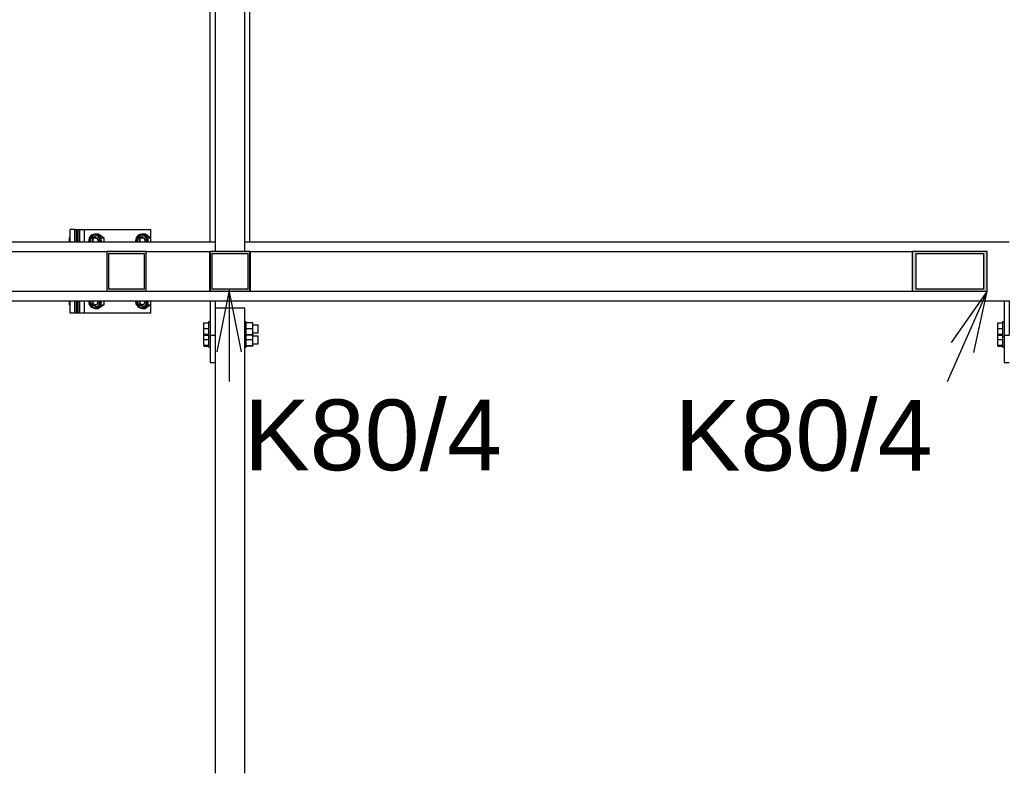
# Model space of a CAD drawing. Header units: millimetres. Extents: x -32861 to 254386, y 0 to 15445.
# Tile 56 of 67: x 198568 to 200565, y 748 to 2275. Entities that reach past the tile are written whole.
import ezdxf

# ---------------------------------------------------------------- set-up
doc = ezdxf.new("R2010")
doc.units = ezdxf.units.MM
doc.styles.add('Arial', font='ARIAL.TTF', dxfattribs={"height": 0.2})

# ---------------------------------------------------------------- blocks, each defined once
blk = doc.blocks.new('Bolt-52523 - 31073')
at = {"color": 7}
for p, q in [((200551.8, 1660.8), (200561.8, 1660.8)), ((200551.8, 1636.9), (200551.8, 1660.8)), ((200561.8, 1611.3), (200561.8, 1663.4)), ((200561.8, 1663.4), (200564.8, 1663.4)), ((200634.8, 1663.4), (200637.8, 1663.4)), ((200637.8, 1611.3), (200637.8, 1663.4)), ((200650.8, 1660.8), (200637.8, 1660.8)), ((200650.8, 1636.9), (200650.8, 1660.8)), ((200551.8, 1649.3), (200561.8, 1649.3)), ((200637.8, 1649.3), (200650.8, 1649.3)), ((200650.8, 1656.4), (200661.8, 1656.4)), ((200650.8, 1640.4), (200661.8, 1640.4)), ((200661.8, 1640.4), (200661.8, 1656.4)), ((200561.8, 1636.9), (200551.8, 1636.9)), ((200551.8, 1636.9), (200551.8, 1636)), ((200551.8, 1636), (200561.8, 1636)), ((200551.8, 1614.7), (200551.8, 1636)), ((200551.8, 1627.1), (200561.8, 1627.1)), ((200561.8, 1633.5), (200564.8, 1633.5)), ((200634.8, 1633.5), (200637.8, 1633.5)), ((200637.8, 1636.9), (200650.8, 1636.9)), ((200650.8, 1636), (200637.8, 1636)), ((200637.8, 1627.1), (200650.8, 1627.1)), ((200650.8, 1636.9), (200650.8, 1636)), ((200650.8, 1614.7), (200650.8, 1636)), ((200650.8, 1634.2), (200661.8, 1634.2)), ((200650.8, 1618.3), (200661.8, 1618.3)), ((200661.8, 1618.3), (200661.8, 1634.2)), ((200561.8, 1614.7), (200551.8, 1614.7)), ((200551.8, 1614.7), (200551.8, 1613.8)), ((200551.8, 1613.8), (200561.8, 1613.8)), ((200561.8, 1611.3), (200564.8, 1611.3)), ((200634.8, 1611.3), (200637.8, 1611.3)), ((200637.8, 1614.7), (200650.8, 1614.7)), ((200650.8, 1613.8), (200637.8, 1613.8)), ((200650.8, 1614.7), (200650.8, 1613.8))]:
    blk.add_line(p, q, dxfattribs=at)
blk = doc.blocks.new('Part-52522 - 31073')
at = {"color": 7}
for p, q in [((200564.8, 1705.4), (200564.8, 1580.5)), ((200564.8, 1705.4), (200574.8, 1705.4)), ((200574.8, 1705.4), (200574.8, 1635.9)), ((200564.8, 1635.9), (200574.8, 1635.9)), ((200564.8, 1580.5), (200574.8, 1580.5))]:
    blk.add_line(p, q, dxfattribs=at)
blk = doc.blocks.new('Part-31361 - 31073')
at = {"color": 7}
for p, q in [((198680.8, 1825.3), (198680.8, 1850.3)), ((198680.8, 1850.3), (198683.9, 1850.3)), ((198683.9, 1825.3), (198683.9, 1850.3)), ((198680.8, 1680.3), (198680.8, 1705.3)), ((198683.9, 1680.3), (198683.9, 1705.3)), ((198683.9, 1680.3), (198680.8, 1680.3))]:
    blk.add_line(p, q, dxfattribs=at)
blk = doc.blocks.new('Part-31366 - 31073')
at = {"color": 7}
for p, q in [((198683.9, 1825.3), (198683.9, 1850.3)), ((198683.9, 1850.3), (198686.9, 1850.3)), ((198686.9, 1825.3), (198686.9, 1850.3)), ((198683.9, 1680.3), (198683.9, 1705.3)), ((198686.9, 1680.3), (198686.9, 1705.3)), ((198686.9, 1680.3), (198683.9, 1680.3))]:
    blk.add_line(p, q, dxfattribs=at)
blk = doc.blocks.new('Bolt-31367 - 31073')
at = {"color": 7}
for p, q in [((198713.6, 1838.3), (198709.3, 1832.8)), ((198711.3, 1833.1), (198722, 1840.9)), ((198711.7, 1832.8), (198716.1, 1838.3)), ((198719.6, 1840.3), (198713.6, 1838.3)), ((198716.1, 1838.3), (198722, 1840.3)), ((198717.4, 1833.1), (198728.1, 1840.9)), ((198725.5, 1838.3), (198719.6, 1840.3)), ((198719.6, 1840.3), (198722, 1840.3)), ((198722, 1840.9), (198732.7, 1833.1)), ((198722, 1840.9), (198728.1, 1840.9)), ((198722, 1840.3), (198727.9, 1838.3)), ((198729.9, 1832.8), (198725.5, 1838.3)), ((198727.9, 1838.3), (198732.3, 1832.8)), ((198728.1, 1840.9), (198738.8, 1833.1)), ((198808.7, 1838.3), (198804.3, 1832.8)), ((198806.4, 1833.1), (198817.1, 1840.9)), ((198806.8, 1832.8), (198811.1, 1838.3)), ((198814.6, 1840.3), (198808.7, 1838.3)), ((198811.1, 1838.3), (198817.1, 1840.3)), ((198812.5, 1833.1), (198823.2, 1840.9)), ((198820.6, 1838.3), (198814.6, 1840.3)), ((198814.6, 1840.3), (198817.1, 1840.3)), ((198817.1, 1840.9), (198827.8, 1833.1)), ((198817.1, 1840.9), (198823.2, 1840.9)), ((198817.1, 1840.3), (198823, 1838.3)), ((198824.9, 1832.8), (198820.6, 1838.3)), ((198823, 1838.3), (198827.4, 1832.8)), ((198823.2, 1840.9), (198833.9, 1833.1)), ((198669.2, 1833.1), (198670.5, 1834)), ((198669.2, 1825.3), (198669.2, 1833.1)), ((198669.2, 1833.1), (198670.5, 1833.1)), ((198669.9, 1825.3), (198670.5, 1827.9)), ((198709.3, 1832.8), (198707.7, 1825.3)), ((198710.1, 1825.3), (198711.7, 1832.8)), ((198711.3, 1825.3), (198711.3, 1833.1)), ((198711.3, 1833.1), (198717.4, 1833.1)), ((198712, 1825.3), (198712.4, 1828.2)), ((198712.4, 1828.2), (198713.5, 1830.9)), ((198713.5, 1830.9), (198715.1, 1833)), ((198715.1, 1833), (198717.2, 1834.3)), ((198715.7, 1825.3), (198716.5, 1829.3)), ((198716.5, 1829.3), (198718.8, 1832.2)), ((198717.2, 1834.3), (198719.6, 1834.8)), ((198717.4, 1825.3), (198717.4, 1833.1)), ((198718.8, 1832.2), (198722, 1833.3)), ((198719.6, 1834.8), (198721.9, 1834.3)), ((198719.6, 1833.3), (198722, 1833.3)), ((198721.9, 1834.3), (198724, 1833)), ((198722, 1833.3), (198725.2, 1832.2)), ((198724, 1833), (198725.7, 1830.9)), ((198725.2, 1832.2), (198727.5, 1829.3)), ((198725.7, 1830.9), (198726.7, 1828.2)), ((198726.7, 1828.2), (198727.1, 1825.3)), ((198727.5, 1829.3), (198728.3, 1825.3)), ((198731.4, 1825.3), (198729.9, 1832.8)), ((198732.3, 1832.8), (198733.9, 1825.3)), ((198732.7, 1833.1), (198732.7, 1825.3)), ((198732.7, 1833.1), (198738.8, 1833.1)), ((198738.8, 1833.1), (198738.8, 1825.3)), ((198804.3, 1832.8), (198802.8, 1825.3)), ((198805.2, 1825.3), (198806.8, 1832.8)), ((198806.4, 1825.3), (198806.4, 1833.1)), ((198806.4, 1833.1), (198812.5, 1833.1)), ((198807.1, 1825.3), (198807.5, 1828.2)), ((198807.5, 1828.2), (198808.5, 1830.9)), ((198808.5, 1830.9), (198810.2, 1833)), ((198810.2, 1833), (198812.3, 1834.3)), ((198810.7, 1825.3), (198811.6, 1829.3)), ((198811.6, 1829.3), (198813.9, 1832.2)), ((198812.3, 1834.3), (198814.6, 1834.8)), ((198812.5, 1825.3), (198812.5, 1833.1)), ((198813.9, 1832.2), (198817.1, 1833.3)), ((198814.6, 1834.8), (198817, 1834.3)), ((198814.6, 1833.3), (198817.1, 1833.3)), ((198817, 1834.3), (198819.1, 1833)), ((198817.1, 1833.3), (198820.2, 1832.2)), ((198819.1, 1833), (198820.7, 1830.9)), ((198820.2, 1832.2), (198822.6, 1829.3)), ((198820.7, 1830.9), (198821.8, 1828.2)), ((198821.8, 1828.2), (198822.2, 1825.3)), ((198822.6, 1829.3), (198823.4, 1825.3)), ((198826.5, 1825.3), (198824.9, 1832.8)), ((198827.4, 1832.8), (198829, 1825.3)), ((198827.8, 1833.1), (198827.8, 1825.3)), ((198827.8, 1833.1), (198833.9, 1833.1)), ((198833.9, 1833.1), (198833.9, 1825.3)), ((198669.2, 1697.5), (198669.2, 1705.3)), ((198670.5, 1696.6), (198669.2, 1697.5)), ((198669.2, 1697.5), (198670.5, 1697.5)), ((198670.5, 1702.6), (198669.9, 1705.3)), ((198707.7, 1705.3), (198709.3, 1697.8)), ((198709.3, 1697.8), (198713.6, 1692.3)), ((198711.7, 1697.8), (198710.1, 1705.3)), ((198711.3, 1705.3), (198711.3, 1697.5)), ((198711.3, 1697.5), (198722, 1689.7)), ((198711.3, 1697.5), (198717.4, 1697.5)), ((198716.1, 1692.3), (198711.7, 1697.8)), ((198712.4, 1702.3), (198712, 1705.3)), ((198713.5, 1699.7), (198712.4, 1702.3)), ((198715.1, 1697.6), (198713.5, 1699.7)), ((198717.2, 1696.2), (198715.1, 1697.6)), ((198716.5, 1701.3), (198715.7, 1705.3)), ((198718.8, 1698.4), (198716.5, 1701.3)), ((198717.4, 1697.5), (198717.4, 1705.3)), ((198728.1, 1689.7), (198717.4, 1697.5)), ((198722, 1697.3), (198718.8, 1698.4)), ((198719.6, 1697.3), (198722, 1697.3)), ((198724, 1697.6), (198721.9, 1696.2)), ((198725.2, 1698.4), (198722, 1697.3)), ((198732.7, 1697.5), (198722, 1689.7)), ((198725.7, 1699.7), (198724, 1697.6)), ((198727.5, 1701.3), (198725.2, 1698.4)), ((198725.5, 1692.3), (198729.9, 1697.8)), ((198726.7, 1702.3), (198725.7, 1699.7)), ((198727.1, 1705.3), (198726.7, 1702.3)), ((198728.3, 1705.3), (198727.5, 1701.3)), ((198732.3, 1697.8), (198727.9, 1692.3)), ((198738.8, 1697.5), (198728.1, 1689.7)), ((198729.9, 1697.8), (198731.4, 1705.3)), ((198733.9, 1705.3), (198732.3, 1697.8)), ((198732.7, 1705.3), (198732.7, 1697.5)), ((198732.7, 1697.5), (198738.8, 1697.5)), ((198738.8, 1705.3), (198738.8, 1697.5)), ((198802.8, 1705.3), (198804.3, 1697.8)), ((198804.3, 1697.8), (198808.7, 1692.3)), ((198806.8, 1697.8), (198805.2, 1705.3)), ((198806.4, 1705.3), (198806.4, 1697.5)), ((198806.4, 1697.5), (198817.1, 1689.7)), ((198806.4, 1697.5), (198812.5, 1697.5)), ((198811.1, 1692.3), (198806.8, 1697.8)), ((198807.5, 1702.3), (198807.1, 1705.3)), ((198808.5, 1699.7), (198807.5, 1702.3)), ((198810.2, 1697.6), (198808.5, 1699.7)), ((198812.3, 1696.2), (198810.2, 1697.6)), ((198811.6, 1701.3), (198810.7, 1705.3)), ((198813.9, 1698.4), (198811.6, 1701.3)), ((198812.5, 1697.5), (198812.5, 1705.3)), ((198823.2, 1689.7), (198812.5, 1697.5)), ((198817.1, 1697.3), (198813.9, 1698.4)), ((198814.6, 1697.3), (198817.1, 1697.3)), ((198819.1, 1697.6), (198817, 1696.2)), ((198820.2, 1698.4), (198817.1, 1697.3)), ((198827.8, 1697.5), (198817.1, 1689.7)), ((198820.7, 1699.7), (198819.1, 1697.6)), ((198822.6, 1701.3), (198820.2, 1698.4)), ((198820.6, 1692.3), (198824.9, 1697.8)), ((198821.8, 1702.3), (198820.7, 1699.7)), ((198822.2, 1705.3), (198821.8, 1702.3)), ((198823.4, 1705.3), (198822.6, 1701.3)), ((198827.4, 1697.8), (198823, 1692.3)), ((198833.9, 1697.5), (198823.2, 1689.7)), ((198824.9, 1697.8), (198826.5, 1705.3)), ((198829, 1705.3), (198827.4, 1697.8)), ((198827.8, 1705.3), (198827.8, 1697.5)), ((198827.8, 1697.5), (198833.9, 1697.5)), ((198833.9, 1705.3), (198833.9, 1697.5)), ((198713.6, 1692.3), (198719.6, 1690.3)), ((198722, 1690.3), (198716.1, 1692.3)), ((198719.6, 1695.8), (198717.2, 1696.2)), ((198721.9, 1696.2), (198719.6, 1695.8)), ((198719.6, 1690.3), (198725.5, 1692.3)), ((198719.6, 1690.3), (198722, 1690.3)), ((198727.9, 1692.3), (198722, 1690.3)), ((198722, 1689.7), (198728.1, 1689.7)), ((198808.7, 1692.3), (198814.6, 1690.3)), ((198817.1, 1690.3), (198811.1, 1692.3)), ((198814.6, 1695.8), (198812.3, 1696.2)), ((198817, 1696.2), (198814.6, 1695.8)), ((198814.6, 1690.3), (198820.6, 1692.3)), ((198814.6, 1690.3), (198817.1, 1690.3)), ((198823, 1692.3), (198817.1, 1690.3)), ((198817.1, 1689.7), (198823.2, 1689.7))]:
    blk.add_line(p, q, dxfattribs=at)
blk = doc.blocks.new('Part-31410 - 31073')
at = {"color": 7}
for p, q in [((198686.9, 1825.3), (198686.9, 1850.3)), ((198686.9, 1850.3), (198690, 1850.3)), ((198690, 1825.3), (198690, 1850.3)), ((198686.9, 1680.3), (198686.9, 1705.3)), ((198690, 1680.3), (198690, 1705.3)), ((198690, 1680.3), (198686.9, 1680.3))]:
    blk.add_line(p, q, dxfattribs=at)
blk = doc.blocks.new('Part-31434 - 31073')
at = {"color": 7}
for p, q in [((198690, 1825.3), (198690, 1850.3)), ((198690, 1850.3), (198834.4, 1850.3)), ((198699.8, 1825.3), (198699.8, 1850.3)), ((198834.4, 1825.3), (198834.4, 1850.3)), ((198690, 1680.3), (198690, 1705.3)), ((198699.8, 1680.3), (198699.8, 1705.3)), ((198834.4, 1680.3), (198834.4, 1705.3)), ((198834.4, 1680.3), (198690, 1680.3))]:
    blk.add_line(p, q, dxfattribs=at)
blk = doc.blocks.new('Part-31437 - 31073')
at = {"color": 7}
for p, q in [((198670.5, 1825.3), (198670.5, 1850.3)), ((198680.2, 1850.3), (198670.5, 1850.3)), ((198680.8, 1850.3), (198680.2, 1850.3)), ((198680.2, 1825.3), (198680.2, 1850.3)), ((198670.5, 1680.3), (198670.5, 1705.3)), ((198680.2, 1680.3), (198680.2, 1705.3)), ((198680.2, 1680.3), (198670.5, 1680.3)), ((198680.8, 1680.3), (198680.2, 1680.3))]:
    blk.add_line(p, q, dxfattribs=at)
blk = doc.blocks.new('Part-31597 - 31073')
h = blk.add_hatch(color=6)
h.paths.add_polyline_path([(200530.3, 1805.3), (200378.7, 1805.3), (200378.7, 1725.3), (200530.3, 1725.3)])
h.paths.add_polyline_path([(200386.3, 1729.3), (200386.3, 1801.3), (200522.8, 1801.3), (200522.8, 1729.3)])
at = {"color": 7}
for p, q in [((199035.8, 1805.3), (199035.8, 1725.3)), ((199035.8, 1805.3), (200378.7, 1805.3)), ((200378.7, 1725.3), (200378.7, 1805.3)), ((200530.3, 1805.3), (200378.7, 1805.3)), ((200386.3, 1729.3), (200386.3, 1801.3)), ((200386.3, 1801.3), (200522.8, 1801.3)), ((200522.8, 1801.3), (200522.8, 1729.3)), ((200530.3, 1725.3), (200530.3, 1805.3)), ((199035.8, 1725.3), (200378.7, 1725.3)), ((200378.7, 1725.3), (200530.3, 1725.3)), ((200522.8, 1729.3), (200386.3, 1729.3))]:
    blk.add_line(p, q, dxfattribs=at)
blk = doc.blocks.new('Part-31607 - 31073')
blk.add_hatch(color=6).paths.add_polyline_path([(197610.8, 1805.3), (197467.3, 1805.3), (197467.3, 1801.3), (197603.2, 1801.3), (197603.2, 1729.3), (197467.3, 1729.3), (197467.3, 1725.3), (197610.8, 1725.3)])
at = {"color": 7}
for p, q in [((197610.8, 1805.3), (197467.3, 1805.3)), ((197467.3, 1805.3), (197467.3, 1801.3)), ((197467.3, 1801.3), (197467.3, 1801.3)), ((197467.3, 1729.3), (197467.3, 1801.3)), ((197467.3, 1801.3), (197603.2, 1801.3)), ((197603.2, 1801.3), (197603.2, 1729.3)), ((197610.8, 1805.3), (198744.8, 1805.3)), ((197610.8, 1725.3), (197610.8, 1805.3)), ((198824.8, 1805.3), (198953.8, 1805.3)), ((198953.8, 1725.3), (198953.8, 1805.3)), ((197467.3, 1729.3), (197467.3, 1729.3)), ((197467.3, 1725.3), (197467.3, 1729.3)), ((197603.2, 1729.3), (197467.3, 1729.3)), ((197467.3, 1725.3), (197610.8, 1725.3)), ((197610.8, 1725.3), (198744.8, 1725.3)), ((198824.8, 1725.3), (198953.8, 1725.3))]:
    blk.add_line(p, q, dxfattribs=at)
blk = doc.blocks.new('Part-31892 - 31073')
h = blk.add_hatch(color=6)
h.paths.add_polyline_path([(199024.8, 2779.4), (198964.8, 2779.4), (198964.8, 2691.5), (199024.8, 2691.5)])
h.paths.add_polyline_path([(198968.8, 2697.4), (198968.8, 2773.5), (199020.8, 2773.5), (199020.8, 2697.4)])
at = {"color": 7}
for p, q in [((198964.8, 2779.4), (199024.8, 2779.4)), ((198964.8, 2779.4), (198964.8, 2691.5)), ((199024.8, 2691.5), (199024.8, 2779.4)), ((198968.8, 2697.4), (198968.8, 2773.5)), ((198968.8, 2773.5), (199020.8, 2773.5)), ((199020.8, 2773.5), (199020.8, 2697.4)), ((199020.8, 2697.4), (198968.8, 2697.4)), ((198964.8, 2691.5), (198964.8, 1806.3)), ((198964.8, 2691.5), (199024.8, 2691.5)), ((199024.8, 1806.3), (199024.8, 2691.5)), ((198964.8, 1806.3), (199024.8, 1806.3))]:
    blk.add_line(p, q, dxfattribs=at)
blk = doc.blocks.new('Part-32076 - 31073')
h = blk.add_hatch(color=6)
h.paths.add_polyline_path([(199034.8, 1805.3), (198954.8, 1805.3), (198954.8, 1725.3), (199034.8, 1725.3)])
h.paths.add_polyline_path([(198958.8, 1729.3), (198958.8, 1801.3), (199030.8, 1801.3), (199030.8, 1729.3)])
at = {"color": 7}
for p, q in [((199034.8, 1805.3), (198954.8, 1805.3)), ((198954.8, 1805.3), (198954.8, 1725.3)), ((198958.8, 1729.3), (198958.8, 1801.3)), ((198958.8, 1801.3), (199030.8, 1801.3)), ((199030.8, 1801.3), (199030.8, 1729.3)), ((199034.8, 1725.3), (199034.8, 1805.3)), ((198954.8, 1725.3), (199034.8, 1725.3)), ((199030.8, 1729.3), (198958.8, 1729.3))]:
    blk.add_line(p, q, dxfattribs=at)
blk = doc.blocks.new('Part-32109 - 31073')
at = {"color": 7}
for p, q in [((197509.2, 1825.3), (198964.8, 1825.3)), ((199024.8, 1825.3), (200574.8, 1825.3)), ((197509.2, 1705.3), (198954.8, 1705.3)), ((198964.8, 1705.3), (200564.8, 1705.3))]:
    blk.add_line(p, q, dxfattribs=at)
blk = doc.blocks.new('Part-32140 - 31073')
at = {"color": 7}
for p, q in [((198954.8, 1825.3), (198954.8, 3845.3)), ((199034.8, 1825.3), (199034.8, 3845.3))]:
    blk.add_line(p, q, dxfattribs=at)
blk = doc.blocks.new('Part-52514 - 31073')
at = {"color": 7}
for p, q in [((199024.8, 1690.3), (198964.8, 1690.3)), ((198964.8, 1690.3), (198964.8, 747.7)), ((199024.8, 747.7), (199024.8, 1690.3))]:
    blk.add_line(p, q, dxfattribs=at)
blk = doc.blocks.new('Part-52516 - 31073')
h = blk.add_hatch(color=6)
h.paths.add_polyline_path([(198824.8, 1805.3), (198744.8, 1805.3), (198744.8, 1725.3), (198824.8, 1725.3)])
h.paths.add_polyline_path([(198748.8, 1729.3), (198748.8, 1801.3), (198820.8, 1801.3), (198820.8, 1729.3)])
at = {"color": 7}
for p, q in [((198824.8, 1805.3), (198744.8, 1805.3)), ((198744.8, 1805.3), (198744.8, 1725.3)), ((198748.8, 1729.3), (198748.8, 1801.3)), ((198748.8, 1801.3), (198820.8, 1801.3)), ((198820.8, 1801.3), (198820.8, 1729.3)), ((198824.8, 1725.3), (198824.8, 1805.3)), ((198744.8, 1725.3), (198824.8, 1725.3)), ((198820.8, 1729.3), (198748.8, 1729.3))]:
    blk.add_line(p, q, dxfattribs=at)
blk = doc.blocks.new('Part-52519 - 31073')
at = {"color": 7}
for p, q in [((198954.8, 1705.4), (198954.8, 1580.5)), ((198954.8, 1705.4), (198964.8, 1705.4)), ((198964.8, 1705.4), (198964.8, 1635.9)), ((198954.8, 1635.9), (198964.8, 1635.9)), ((198954.8, 1580.5), (198964.8, 1580.5))]:
    blk.add_line(p, q, dxfattribs=at)
blk = doc.blocks.new('Bolt-52520 - 31073')
at = {"color": 7}
for p, q in [((198941.8, 1660.8), (198951.8, 1660.8)), ((198941.8, 1636.9), (198941.8, 1660.8)), ((198951.8, 1611.3), (198951.8, 1663.4)), ((198951.8, 1663.4), (198954.8, 1663.4)), ((199024.8, 1663.4), (199027.8, 1663.4)), ((199027.8, 1611.3), (199027.8, 1663.4)), ((199040.8, 1660.8), (199027.8, 1660.8)), ((199040.8, 1636.9), (199040.8, 1660.8)), ((198941.8, 1649.3), (198951.8, 1649.3)), ((199027.8, 1649.3), (199040.8, 1649.3)), ((199040.8, 1656.4), (199051.8, 1656.4)), ((199040.8, 1640.4), (199051.8, 1640.4)), ((199051.8, 1640.4), (199051.8, 1656.4)), ((198951.8, 1636.9), (198941.8, 1636.9)), ((198941.8, 1636.9), (198941.8, 1636)), ((198941.8, 1636), (198951.8, 1636)), ((198941.8, 1614.7), (198941.8, 1636)), ((198941.8, 1627.1), (198951.8, 1627.1)), ((198951.8, 1633.5), (198954.8, 1633.5)), ((199024.8, 1633.5), (199027.8, 1633.5)), ((199027.8, 1636.9), (199040.8, 1636.9)), ((199040.8, 1636), (199027.8, 1636)), ((199027.8, 1627.1), (199040.8, 1627.1)), ((199040.8, 1636.9), (199040.8, 1636)), ((199040.8, 1614.7), (199040.8, 1636)), ((199040.8, 1634.2), (199051.8, 1634.2)), ((199040.8, 1618.3), (199051.8, 1618.3)), ((199051.8, 1618.3), (199051.8, 1634.2)), ((198951.8, 1614.7), (198941.8, 1614.7)), ((198941.8, 1614.7), (198941.8, 1613.8)), ((198941.8, 1613.8), (198951.8, 1613.8)), ((198951.8, 1611.3), (198954.8, 1611.3)), ((199024.8, 1611.3), (199027.8, 1611.3)), ((199027.8, 1614.7), (199040.8, 1614.7)), ((199040.8, 1613.8), (199027.8, 1613.8)), ((199040.8, 1614.7), (199040.8, 1613.8))]:
    blk.add_line(p, q, dxfattribs=at)
blk = doc.blocks.new('Mark-31593 - 31073')
at = {"color": 136}
for p, q in [((200530.3, 1725.3), (200449.1, 1541.3)), ((200530.3, 1725.3), (200457, 1621)), ((200502.7, 1600.8), (200530.3, 1725.3))]:
    blk.add_line(p, q, dxfattribs=at)
at = {"color": 30, "style": 'Arial'}
blk.add_text('K80/4', height=143.26, dxfattribs=at).set_placement((199896.3, 1361.3))
blk = doc.blocks.new('Mark-32072 - 31073')
at = {"color": 136}
for p, q in [((198993, 1727), (198968, 1602)), ((198993, 1727), (198993, 1541.9)), ((199018, 1602), (198993, 1727))]:
    blk.add_line(p, q, dxfattribs=at)
at = {"color": 30, "style": 'Arial'}
blk.add_text('K80/4', height=143.26, dxfattribs=at).set_placement((199023, 1361.9))

msp = doc.modelspace()

# ---------------------------------------------------------------- block references
for name in ['Part-32140 - 31073', 'Part-31892 - 31073', 'Bolt-31367 - 31073', 'Part-31437 - 31073', 'Part-31361 - 31073', 'Part-31366 - 31073', 'Part-31410 - 31073', 'Part-31434 - 31073', 'Part-32109 - 31073', 'Part-31607 - 31073', 'Part-52516 - 31073', 'Part-32076 - 31073', 'Part-31597 - 31073', 'Mark-32072 - 31073', 'Mark-31593 - 31073', 'Part-52519 - 31073', 'Part-52522 - 31073', 'Part-52514 - 31073', 'Bolt-52520 - 31073', 'Bolt-52523 - 31073']:
    msp.add_blockref(name, (0, 0))

doc.saveas('drawing.dxf')
